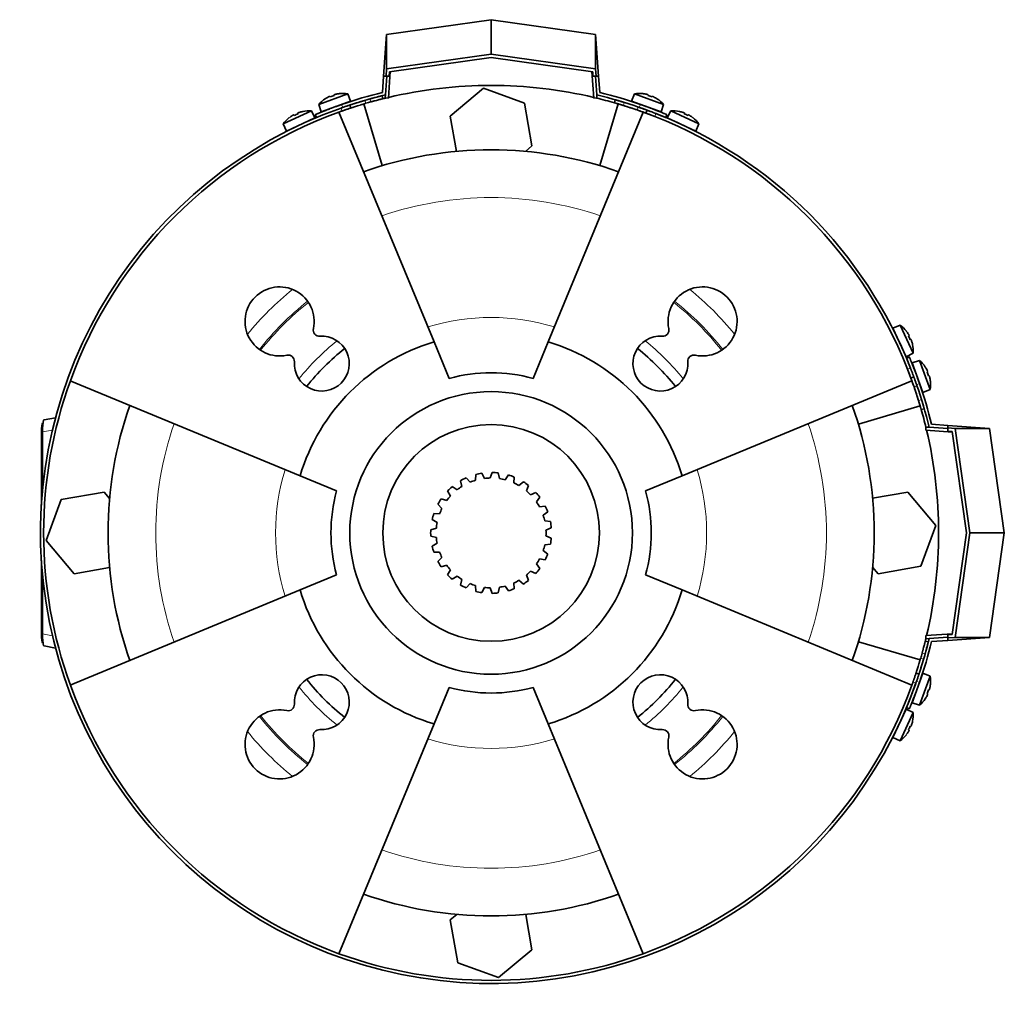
# Model space of a CAD drawing. Header units: millimetres. Extents: x 450 to 1334, y -1662 to 1534.
# Tile 25 of 28: x 450 to 763, y 1220 to 1534. Entities that reach past the tile are written whole.
import ezdxf

# ---------------------------------------------------------------- set-up
doc = ezdxf.new("R2010")
doc.units = ezdxf.units.MM
for name, color, linetype in [('LOW_334-3', 7, 'Continuous'), ('M5X8_UNI7687', 7, 'Continuous'), ('VSI184-254_GIUNT', 7, 'Continuous'), ('VSI344-454_FILTR', 7, 'Continuous'), ('VSI344-454_SUPPO', 7, 'Continuous'), ('VSI344-454_TERMI', 7, 'Continuous'), ('VSI344-454_TESTA', 7, 'Continuous')]:
    doc.layers.add(name, color=color, linetype=linetype)

# ---------------------------------------------------------------- blocks, each defined once
blk = doc.blocks.new('SE1')
at = {"layer": 'LOW_334-3', "color": 7, "linetype": 'Continuous', "lineweight": 35}
for p, q in [((567.11, 1508.76), (567.7, 1517.24)), ((631.93, 1517.24), (632.53, 1508.76)), ((566.18, 1509.82), (566.11, 1508.83)), ((566.11, 1508.83), (567.11, 1508.76)), ((632.53, 1508.76), (633.52, 1508.83)), ((633.52, 1508.83), (633.45, 1509.82)), ((738.32, 1404.03), (738.25, 1403.03)), ((738.25, 1403.03), (746.73, 1402.44)), ((739.32, 1403.96), (738.32, 1404.03)), ((746.73, 1338.21), (738.25, 1337.61)), ((738.25, 1337.61), (738.32, 1336.62)), ((738.32, 1336.62), (739.32, 1336.68))]:
    blk.add_line(p, q, dxfattribs=at)
at = {"layer": 'M5X8_UNI7687', "color": 7, "linetype": 'Continuous', "lineweight": 35}
for p, q in [((554.17, 1510.14), (544.91, 1506.77)), ((547, 1508.6), (546.98, 1508.61)), ((548.46, 1509.34), (548.55, 1509.16)), ((549.8, 1509.83), (549.85, 1509.63)), ((551.39, 1510.19), (551.4, 1510.22)), ((555.09, 1507.82), (554.17, 1510.14)), ((645.46, 1510.14), (644.54, 1507.82)), ((654.73, 1506.77), (645.46, 1510.14)), ((648.24, 1510.19), (648.23, 1510.22)), ((649.84, 1509.83), (649.78, 1509.63)), ((651.17, 1509.34), (651.09, 1509.16)), ((652.65, 1508.61), (652.63, 1508.6)), ((544.91, 1506.77), (545.7, 1504.4)), ((545.7, 1504.4), (555.09, 1507.82)), ((553.09, 1506), (553.09, 1506)), ((644.54, 1507.82), (653.94, 1504.4)), ((653.94, 1504.4), (654.73, 1506.77)), ((542.58, 1504.73), (533.65, 1500.56)), ((534.64, 1498.26), (543.7, 1502.49)), ((535.58, 1502.56), (535.55, 1502.57)), ((536.96, 1503.43), (537.06, 1503.26)), ((538.25, 1504.03), (538.32, 1503.84)), ((539.81, 1504.53), (539.81, 1504.56)), ((543.7, 1502.49), (542.58, 1504.73)), ((657.05, 1504.73), (655.93, 1502.49)), ((655.93, 1502.49), (664.99, 1498.26)), ((665.99, 1500.56), (657.05, 1504.73)), ((659.83, 1504.53), (659.82, 1504.56)), ((661.38, 1504.03), (661.31, 1503.84)), ((662.67, 1503.43), (662.57, 1503.26)), ((664.08, 1502.57), (664.06, 1502.56)), ((533.65, 1500.56), (534.64, 1498.26)), ((664.99, 1498.26), (665.99, 1500.56)), ((730.05, 1436.49), (727.76, 1435.5)), ((734.22, 1427.56), (730.05, 1436.49)), ((727.76, 1435.5), (731.99, 1426.44)), ((732.06, 1434.56), (732.07, 1434.59)), ((732.93, 1433.18), (732.75, 1433.07)), ((733.53, 1431.89), (733.34, 1431.82)), ((734.03, 1430.33), (734.06, 1430.33)), ((731.99, 1426.44), (734.22, 1427.56)), ((736.27, 1425.23), (733.89, 1424.44)), ((733.89, 1424.44), (737.31, 1415.05)), ((739.64, 1415.97), (736.27, 1425.23)), ((738.09, 1423.13), (738.11, 1423.16)), ((738.84, 1421.68), (738.65, 1421.59)), ((739.32, 1420.34), (739.13, 1420.29)), ((739.69, 1418.75), (739.71, 1418.74)), ((737.31, 1415.05), (739.64, 1415.97)), ((737.31, 1325.6), (733.89, 1316.2)), ((735.5, 1323.6), (735.5, 1323.6)), ((736.27, 1315.41), (739.64, 1324.68)), ((739.64, 1324.68), (737.31, 1325.6)), ((739.32, 1320.3), (739.13, 1320.35)), ((739.69, 1321.9), (739.71, 1321.9)), ((738.11, 1317.49), (738.09, 1317.51)), ((738.84, 1318.97), (738.65, 1319.05)), ((731.99, 1314.21), (727.76, 1305.14)), ((734.22, 1313.09), (731.99, 1314.21)), ((733.89, 1316.2), (736.27, 1315.41)), ((730.05, 1304.15), (734.22, 1313.09)), ((733.53, 1308.76), (733.34, 1308.83)), ((734.03, 1310.31), (734.06, 1310.32)), ((727.76, 1305.14), (730.05, 1304.15)), ((732.06, 1306.08), (732.07, 1306.06)), ((732.93, 1307.47), (732.75, 1307.57))]:
    blk.add_line(p, q, dxfattribs=at)
for centre, radius, start, end in [((552.52, 1500.28), 10, 123.5916, 139.5414), ((552.52, 1500.28), 10, 80.4586, 96.4084), ((647.12, 1500.28), 10, 83.5916, 99.5414), ((647.12, 1500.28), 10, 40.4586, 56.4084), ((553.38, 1506.66), 0.5, 110, 129.2041), ((646.25, 1506.66), 0.5, 50.7959, 70), ((541.79, 1494.76), 10, 128.5916, 144.5414), ((541.79, 1494.76), 10, 85.4586, 101.4084), ((651.89, 1504.61), 0.5, 70, 89.4625), ((657.84, 1494.76), 10, 78.5916, 94.5414), ((657.84, 1494.76), 10, 35.4586, 51.4084), ((536.66, 1498.66), 0.5, 95.7321, 115), ((542.1, 1501.19), 0.5, 115, 134.2679), ((657.53, 1501.19), 0.5, 45.7321, 65), ((662.97, 1498.66), 0.5, 65, 84.2679), ((724.25, 1428.35), 10, 38.5916, 54.5414), ((728.15, 1433.48), 0.5, 5.7321, 25), ((724.25, 1428.35), 10, 355.4586, 11.4084), ((730.69, 1428.04), 0.5, 25, 44.2679), ((729.78, 1417.62), 10, 33.5916, 49.5414), ((729.78, 1417.62), 10, 350.4586, 6.4084), ((736.16, 1416.75), 0.5, 20, 39.2041), ((736.16, 1323.89), 0.5, 320.7959, 340), ((729.78, 1323.02), 10, 353.5916, 9.5414), ((734.11, 1318.25), 0.5, 340, 359.4627), ((729.78, 1323.02), 10, 310.4586, 326.4084), ((730.69, 1312.61), 0.5, 315.7321, 335), ((724.25, 1312.3), 10, 348.5916, 4.5414), ((728.15, 1307.17), 0.5, 335, 354.2679), ((724.25, 1312.3), 10, 305.4586, 321.4084)]:
    blk.add_arc(centre, radius, start, end, dxfattribs=at)
for centre, major_axis, ratio, start_param, end_param in [((552.51, 1500.29), (-9.4, -3.42), 0.996195, 4.833518, 4.948078), ((551.76, 1502.36), (8.7, 3.17), 0.811251, 1.49595, 1.645642), ((552.51, 1500.29), (9.4, 3.42), 0.996195, 1.335108, 1.449667), ((647.12, 1500.29), (-9.4, 3.42), 0.996195, 4.833518, 4.948078), ((647.87, 1502.36), (8.7, -3.17), 0.811251, 1.49595, 1.645642), ((647.12, 1500.29), (9.4, -3.42), 0.996195, 1.335108, 1.449667), ((541.79, 1494.77), (-9.06, -4.23), 0.996195, 4.833518, 4.948078), ((540.86, 1496.76), (8.39, 3.91), 0.811251, 1.49595, 1.645642), ((541.79, 1494.77), (9.06, 4.23), 0.996195, 1.335108, 1.449667), ((657.85, 1494.77), (-9.06, 4.23), 0.996195, 4.833518, 4.948078), ((658.78, 1496.76), (8.39, -3.91), 0.811251, 1.49595, 1.645642), ((657.85, 1494.77), (9.06, -4.23), 0.996195, 1.335108, 1.449667), ((724.27, 1428.35), (-4.23, 9.06), 0.996195, 4.833518, 4.948078), ((726.25, 1429.28), (3.91, -8.39), 0.811251, 1.49595, 1.645642), ((724.27, 1428.35), (4.23, -9.06), 0.996195, 1.335108, 1.449667), ((729.79, 1417.63), (-3.42, 9.4), 0.996195, 4.833518, 4.948078), ((731.85, 1418.38), (3.17, -8.7), 0.811251, 1.49595, 1.645642), ((729.79, 1417.63), (3.42, -9.4), 0.996195, 1.335108, 1.449667), ((731.85, 1322.27), (-3.17, -8.7), 0.811251, 1.49595, 1.645642), ((729.79, 1323.02), (3.42, 9.4), 0.996195, 4.833518, 4.948078), ((729.79, 1323.02), (-3.42, -9.4), 0.996195, 1.335108, 1.449667), ((726.25, 1311.36), (-3.91, -8.39), 0.811251, 1.49595, 1.645642), ((724.27, 1312.29), (4.23, 9.06), 0.996195, 4.833518, 4.948078), ((724.27, 1312.29), (-4.23, -9.06), 0.996195, 1.335108, 1.449667)]:
    blk.add_ellipse(centre, major_axis=major_axis, ratio=ratio, start_param=start_param, end_param=end_param, dxfattribs=at)
for points in [[(548.46, 1509.34), (548.46, 1509.34), (548.46, 1509.35), (548.45, 1509.35), (548.44, 1509.35), (548.42, 1509.35), (548.4, 1509.34), (548.37, 1509.34), (548.35, 1509.33), (548.31, 1509.32), (548.28, 1509.3), (548.24, 1509.29), (548.2, 1509.27), (548.16, 1509.25), (548.12, 1509.24), (548.08, 1509.22), (548.04, 1509.2), (548.01, 1509.18), (547.99, 1509.17)], [(550.26, 1510), (550.25, 1509.99), (550.21, 1509.99), (550.17, 1509.98), (550.12, 1509.96), (550.08, 1509.95), (550.04, 1509.94), (550, 1509.93), (549.96, 1509.91), (549.93, 1509.9), (549.89, 1509.89), (549.87, 1509.88), (549.84, 1509.87), (549.83, 1509.86), (549.81, 1509.85), (549.8, 1509.84), (549.8, 1509.84), (549.8, 1509.83), (549.8, 1509.83)], [(649.84, 1509.83), (649.84, 1509.83), (649.84, 1509.84), (649.83, 1509.84), (649.82, 1509.85), (649.81, 1509.86), (649.79, 1509.87), (649.77, 1509.88), (649.74, 1509.89), (649.71, 1509.9), (649.67, 1509.91), (649.63, 1509.93), (649.59, 1509.94), (649.55, 1509.95), (649.51, 1509.96), (649.47, 1509.98), (649.42, 1509.99), (649.39, 1509.99), (649.37, 1510)], [(651.64, 1509.17), (651.62, 1509.18), (651.59, 1509.2), (651.55, 1509.22), (651.51, 1509.24), (651.47, 1509.25), (651.43, 1509.27), (651.39, 1509.29), (651.35, 1509.3), (651.32, 1509.32), (651.29, 1509.33), (651.26, 1509.34), (651.23, 1509.34), (651.21, 1509.35), (651.2, 1509.35), (651.19, 1509.35), (651.18, 1509.35), (651.17, 1509.34), (651.17, 1509.34)], [(536.96, 1503.43), (536.96, 1503.43), (536.96, 1503.44), (536.95, 1503.44), (536.94, 1503.44), (536.92, 1503.43), (536.9, 1503.43), (536.88, 1503.42), (536.85, 1503.41), (536.82, 1503.39), (536.79, 1503.38), (536.75, 1503.36), (536.71, 1503.34), (536.68, 1503.32), (536.64, 1503.3), (536.6, 1503.27), (536.56, 1503.25), (536.53, 1503.23), (536.51, 1503.22)], [(538.7, 1504.24), (538.68, 1504.24), (538.65, 1504.23), (538.61, 1504.21), (538.56, 1504.19), (538.52, 1504.18), (538.48, 1504.16), (538.44, 1504.15), (538.41, 1504.13), (538.37, 1504.12), (538.34, 1504.1), (538.32, 1504.09), (538.29, 1504.08), (538.28, 1504.06), (538.26, 1504.05), (538.26, 1504.05), (538.25, 1504.04), (538.25, 1504.03), (538.25, 1504.03)], [(661.38, 1504.03), (661.38, 1504.03), (661.38, 1504.04), (661.38, 1504.05), (661.37, 1504.05), (661.36, 1504.06), (661.34, 1504.08), (661.32, 1504.09), (661.29, 1504.1), (661.26, 1504.12), (661.23, 1504.13), (661.19, 1504.15), (661.15, 1504.16), (661.11, 1504.18), (661.07, 1504.19), (661.03, 1504.21), (660.98, 1504.23), (660.95, 1504.24), (660.93, 1504.24)], [(663.12, 1503.22), (663.11, 1503.23), (663.08, 1503.25), (663.04, 1503.27), (663, 1503.3), (662.96, 1503.32), (662.92, 1503.34), (662.88, 1503.36), (662.85, 1503.38), (662.81, 1503.39), (662.78, 1503.41), (662.76, 1503.42), (662.73, 1503.43), (662.71, 1503.43), (662.7, 1503.44), (662.68, 1503.44), (662.68, 1503.44), (662.67, 1503.43), (662.67, 1503.43)], [(732.93, 1433.18), (732.93, 1433.18), (732.93, 1433.18), (732.93, 1433.19), (732.93, 1433.2), (732.93, 1433.22), (732.92, 1433.24), (732.91, 1433.26), (732.9, 1433.29), (732.89, 1433.32), (732.87, 1433.35), (732.85, 1433.39), (732.83, 1433.43), (732.81, 1433.46), (732.79, 1433.5), (732.77, 1433.54), (732.74, 1433.58), (732.73, 1433.61), (732.72, 1433.63)], [(733.74, 1431.44), (733.73, 1431.45), (733.72, 1431.49), (733.7, 1431.53), (733.69, 1431.57), (733.67, 1431.62), (733.66, 1431.66), (733.64, 1431.69), (733.63, 1431.73), (733.61, 1431.77), (733.6, 1431.8), (733.58, 1431.82), (733.57, 1431.84), (733.56, 1431.86), (733.55, 1431.87), (733.54, 1431.88), (733.53, 1431.89), (733.53, 1431.89), (733.53, 1431.89)], [(738.84, 1421.68), (738.84, 1421.68), (738.84, 1421.68), (738.84, 1421.69), (738.84, 1421.7), (738.84, 1421.72), (738.84, 1421.74), (738.83, 1421.76), (738.82, 1421.79), (738.81, 1421.82), (738.8, 1421.86), (738.78, 1421.9), (738.77, 1421.93), (738.75, 1421.97), (738.73, 1422.01), (738.71, 1422.06), (738.69, 1422.1), (738.68, 1422.13), (738.67, 1422.15)], [(739.49, 1419.87), (739.49, 1419.89), (739.48, 1419.93), (739.47, 1419.97), (739.46, 1420.02), (739.45, 1420.06), (739.43, 1420.1), (739.42, 1420.14), (739.41, 1420.18), (739.4, 1420.21), (739.39, 1420.24), (739.37, 1420.27), (739.36, 1420.29), (739.35, 1420.31), (739.35, 1420.33), (739.34, 1420.34), (739.33, 1420.34), (739.33, 1420.34), (739.32, 1420.34)], [(739.32, 1320.3), (739.33, 1320.3), (739.33, 1320.3), (739.34, 1320.31), (739.35, 1320.32), (739.35, 1320.33), (739.36, 1320.35), (739.37, 1320.37), (739.39, 1320.4), (739.4, 1320.43), (739.41, 1320.47), (739.42, 1320.5), (739.43, 1320.54), (739.45, 1320.59), (739.46, 1320.63), (739.47, 1320.67), (739.48, 1320.72), (739.49, 1320.75), (739.49, 1320.77)], [(738.67, 1318.5), (738.68, 1318.51), (738.69, 1318.55), (738.71, 1318.59), (738.73, 1318.63), (738.75, 1318.67), (738.77, 1318.71), (738.78, 1318.75), (738.8, 1318.79), (738.81, 1318.82), (738.82, 1318.85), (738.83, 1318.88), (738.84, 1318.9), (738.84, 1318.92), (738.84, 1318.94), (738.84, 1318.95), (738.84, 1318.96), (738.84, 1318.97), (738.84, 1318.97)], [(733.53, 1308.76), (733.53, 1308.75), (733.53, 1308.76), (733.54, 1308.76), (733.55, 1308.77), (733.56, 1308.78), (733.57, 1308.8), (733.58, 1308.82), (733.6, 1308.85), (733.61, 1308.88), (733.63, 1308.91), (733.64, 1308.95), (733.66, 1308.99), (733.67, 1309.03), (733.69, 1309.07), (733.7, 1309.11), (733.72, 1309.16), (733.73, 1309.19), (733.74, 1309.21)], [(732.72, 1307.02), (732.73, 1307.03), (732.74, 1307.06), (732.77, 1307.1), (732.79, 1307.14), (732.81, 1307.18), (732.83, 1307.22), (732.85, 1307.26), (732.87, 1307.29), (732.89, 1307.32), (732.9, 1307.36), (732.91, 1307.38), (732.92, 1307.41), (732.93, 1307.43), (732.93, 1307.44), (732.93, 1307.45), (732.93, 1307.46), (732.93, 1307.47), (732.93, 1307.47)]]:
    blk.add_open_spline(points, degree=3, dxfattribs=at)
at = {"layer": 'VSI184-254_GIUNT', "color": 7, "linetype": 'Continuous', "lineweight": 35}
for p, q in [((597.71, 1387.69), (596.88, 1389.35)), ((600.14, 1389.57), (599.54, 1387.82)), ((602.47, 1387.62), (602.12, 1389.43)), ((590.09, 1386.94), (590.49, 1385.13)), ((593.1, 1386.48), (591.85, 1387.85)), ((594.94, 1388.94), (594.83, 1387.1)), ((605.32, 1388.77), (604.27, 1387.25)), ((607.04, 1386.26), (607.19, 1388.1)), ((610.09, 1386.6), (608.67, 1385.42)), ((585.97, 1383.7), (586.84, 1382.06)), ((588.99, 1384.07), (587.42, 1385.05)), ((611.07, 1383.72), (611.71, 1385.46)), ((614.1, 1383.22), (612.42, 1382.47)), ((585.68, 1380.64), (583.91, 1381.16)), ((614.27, 1380.19), (615.35, 1381.69)), ((582.88, 1379.46), (584.15, 1378.13)), ((617.06, 1378.89), (615.23, 1378.62)), ((616.4, 1375.92), (617.84, 1377.07)), ((581.04, 1374.56), (582.63, 1373.61)), ((583.42, 1376.44), (581.57, 1376.46)), ((618.73, 1373.92), (616.89, 1374.15)), ((582.38, 1371.79), (580.59, 1371.31)), ((617.29, 1371.24), (619, 1371.96)), ((580.59, 1369.33), (582.38, 1368.85)), ((619, 1368.69), (617.29, 1369.4)), ((582.63, 1367.03), (581.04, 1366.09)), ((581.57, 1364.18), (583.42, 1364.2)), ((617.84, 1363.57), (616.4, 1364.72)), ((616.89, 1366.49), (618.73, 1366.72)), ((584.15, 1362.52), (582.88, 1361.18)), ((615.23, 1362.03), (617.06, 1361.75)), ((583.91, 1359.49), (585.68, 1360.01)), ((586.84, 1358.58), (585.97, 1356.95)), ((612.42, 1358.18), (614.1, 1357.42)), ((615.35, 1358.96), (614.27, 1360.46)), ((587.42, 1355.6), (588.99, 1356.57)), ((590.49, 1355.51), (590.09, 1353.71)), ((608.67, 1355.23), (610.09, 1354.04)), ((611.71, 1355.19), (611.07, 1356.92)), ((591.85, 1352.8), (593.1, 1354.16)), ((594.83, 1353.55), (594.94, 1351.7)), ((596.88, 1351.3), (597.71, 1352.95)), ((599.54, 1352.82), (600.14, 1351.07)), ((602.12, 1351.21), (602.47, 1353.02)), ((604.27, 1353.4), (605.32, 1351.88)), ((607.19, 1352.54), (607.04, 1354.38))]:
    blk.add_line(p, q, dxfattribs=at)
blk.add_circle((599.82, 1370.32), 34.5, dxfattribs=at)
for radius, start, end in [(19.25, 98.79, 104.688), (19.25, 83.1378, 89.0358), (19.25, 114.4422, 120.3402), (17.5, 106.5542, 112.576), (17.5, 90.902, 96.9238), (17.5, 75.2498, 81.2716), (19.25, 67.4856, 73.3836), (17.5, 59.5976, 65.6194), (19.25, 51.8334, 57.7314), (19.25, 130.0944, 135.9924), (17.5, 122.2064, 128.2282), (17.5, 43.9454, 49.9672), (19.25, 36.1812, 42.0792), (19.25, 145.7466, 151.6446), (17.5, 137.8586, 143.8804), (17.5, 28.2932, 34.315), (17.5, 153.5108, 159.5326), (19.25, 20.529, 26.427), (19.25, 161.3988, 167.2968), (17.5, 169.163, 175.1848), (17.5, 12.641, 18.6628), (19.25, 4.8768, 10.7748), (19.25, 177.051, 182.949), (17.5, 356.9888, 3.0106), (17.5, 184.8152, 190.837), (19.25, 349.2246, 355.1226), (19.25, 192.7032, 198.6012), (17.5, 200.4674, 206.4892), (17.5, 341.3366, 347.3584), (19.25, 208.3554, 214.2534), (17.5, 325.6844, 331.7062), (19.25, 333.5724, 339.4704), (17.5, 216.1196, 222.1414), (17.5, 310.0322, 316.054), (19.25, 317.9202, 323.8182), (19.25, 224.0076, 229.9056), (17.5, 231.7718, 237.7936), (17.5, 294.38, 300.4018), (19.25, 302.268, 308.166), (19.25, 239.6598, 245.5578), (17.5, 247.424, 253.4458), (19.25, 255.312, 261.21), (17.5, 263.0762, 269.098), (17.5, 278.7284, 284.7496), (19.25, 286.6158, 292.5138), (19.25, 270.9642, 276.8622)]:
    blk.add_arc((599.82, 1370.32), radius, start, end, dxfattribs=at)
at = {"layer": 'VSI344-454_FILTR', "color": 4, "linetype": 'Continuous', "lineweight": 9}
for p, q in [((561.48, 1507.57), (561.23, 1508.54)), ((552.35, 1504.68), (552.04, 1505.63)), ((559.65, 1508.09), (559.97, 1507.14)), ((642.25, 1507.41), (641.97, 1506.44)), ((646.31, 1505.02), (646.66, 1505.96)), ((652.29, 1503.88), (651.94, 1502.95)), ((732.44, 1422.45), (733.38, 1422.79)), ((735.46, 1417.16), (734.52, 1416.82)), ((735.94, 1412.48), (736.9, 1412.75)), ((736.63, 1330.47), (737.58, 1330.16)), ((738.03, 1331.74), (737.06, 1331.98)), ((735.13, 1322.54), (734.18, 1322.86))]:
    blk.add_line(p, q, dxfattribs=at)
at = {"layer": 'VSI344-454_FILTR', "color": 7, "linetype": 'Continuous', "lineweight": 35}
for p, q in [((565.34, 1508.59), (565.1, 1509.56)), ((555.19, 1505.65), (554.88, 1506.6)), ((639.37, 1508.26), (639.1, 1507.3)), ((649.48, 1504.95), (649.14, 1504.01)), ((733.51, 1419.64), (734.45, 1419.99)), ((736.8, 1409.6), (737.76, 1409.88)), ((739.05, 1335.61), (738.08, 1335.85)), ((736.1, 1325.38), (735.15, 1325.7))]:
    blk.add_line(p, q, dxfattribs=at)
for radius, start, end in [(143.5, 109.4479, 340.5521), (142.5, 105.6085, 106.2392), (142.5, 70.9563, 72.7937), (142.5, 109.4563, 109.8856), (143.5, 21.4479, 68.5521), (142.5, 160.1144, 199.8856), (142.5, 17.2063, 19.0437), (142.5, 343.7608, 344.3915), (142.5, 340.1144, 340.5437), (142.5, 250.1144, 289.8856)]:
    blk.add_arc((599.82, 1370.32), radius, start, end, dxfattribs=at)
for points, knots in [([(561.23, 1508.54), (561.3, 1508.56), (561.42, 1508.59), (561.61, 1508.64), (561.8, 1508.69), (561.99, 1508.75), (562.17, 1508.8), (562.35, 1508.84), (562.53, 1508.89), (562.89, 1508.99), (563.39, 1509.12), (563.98, 1509.28), (564.47, 1509.4), (564.77, 1509.48), (564.94, 1509.52), (565.03, 1509.54), (565.09, 1509.56), (565.1, 1509.56), (565.1, 1509.56)], [0, 0, 0, 0, 0.031592, 0.062927, 0.094082, 0.125133, 0.156157, 0.187231, 0.218434, 0.24984, 0.375694, 0.49976, 0.623965, 0.750126, 0.812727, 0.874827, 0.937046, 1, 1, 1, 1]), ([(565.34, 1508.59), (565.34, 1508.59), (565.34, 1508.59), (565.33, 1508.58), (565.3, 1508.58), (565.27, 1508.57), (565.23, 1508.56), (565.18, 1508.55), (565.12, 1508.53), (564.98, 1508.5), (564.71, 1508.43), (564.22, 1508.31), (563.63, 1508.15), (563.07, 1508), (562.6, 1507.88), (562.23, 1507.78), (561.85, 1507.67), (561.6, 1507.6), (561.48, 1507.57)], [0, 0, 0, 0, 0.031603, 0.06295, 0.094114, 0.125174, 0.156207, 0.187289, 0.2185, 0.249914, 0.37603, 0.500271, 0.624311, 0.750212, 0.812795, 0.874875, 0.937072, 1, 1, 1, 1]), ([(552.04, 1505.63), (552.09, 1505.65), (552.2, 1505.69), (552.36, 1505.75), (552.51, 1505.8), (552.67, 1505.86), (552.82, 1505.91), (552.97, 1505.96), (553.25, 1506.06), (553.62, 1506.18), (554.06, 1506.33), (554.41, 1506.45), (554.63, 1506.52), (554.76, 1506.56), (554.83, 1506.59), (554.87, 1506.6), (554.88, 1506.6), (554.88, 1506.6)], [0, 0, 0, 0, 0.036074, 0.071835, 0.107394, 0.142867, 0.178369, 0.214015, 0.24992, 0.375515, 0.499618, 0.623903, 0.749864, 0.812552, 0.874725, 0.937001, 1, 1, 1, 1]), ([(555.19, 1505.65), (555.19, 1505.65), (555.19, 1505.65), (555.17, 1505.65), (555.15, 1505.64), (555.12, 1505.63), (555.08, 1505.62), (555.03, 1505.6), (554.93, 1505.57), (554.73, 1505.5), (554.37, 1505.38), (553.94, 1505.23), (553.52, 1505.09), (553.17, 1504.97), (552.91, 1504.88), (552.63, 1504.78), (552.44, 1504.72), (552.35, 1504.68)], [0, 0, 0, 0, 0.03611, 0.071905, 0.107497, 0.143003, 0.178538, 0.214218, 0.250157, 0.376062, 0.500392, 0.624478, 0.750119, 0.812755, 0.874869, 0.937079, 1, 1, 1, 1]), ([(554.88, 1506.6), (554.88, 1506.6), (554.88, 1506.6), (554.89, 1506.61), (554.92, 1506.62), (554.95, 1506.63), (554.99, 1506.64), (555.04, 1506.66), (555.1, 1506.68), (555.16, 1506.7), (555.33, 1506.75), (555.65, 1506.86), (556.25, 1507.05), (556.97, 1507.28), (557.64, 1507.49), (558.17, 1507.65), (558.53, 1507.76), (558.9, 1507.87), (559.28, 1507.98), (559.53, 1508.05), (559.65, 1508.09)], [0, 0, 0, 0, 0.027983, 0.05579, 0.083473, 0.111087, 0.138684, 0.166318, 0.194043, 0.221912, 0.249977, 0.374927, 0.499719, 0.624594, 0.749762, 0.800184, 0.850106, 0.899841, 0.949701, 1, 1, 1, 1]), ([(559.97, 1507.14), (559.9, 1507.12), (559.76, 1507.08), (559.55, 1507.01), (559.34, 1506.95), (559.13, 1506.89), (558.93, 1506.83), (558.73, 1506.77), (558.53, 1506.71), (558.33, 1506.65), (557.91, 1506.52), (557.29, 1506.33), (556.56, 1506.1), (555.96, 1505.91), (555.61, 1505.79), (555.42, 1505.73), (555.32, 1505.7), (555.24, 1505.67), (555.2, 1505.66), (555.19, 1505.66), (555.19, 1505.65)], [0, 0, 0, 0, 0.028015, 0.055853, 0.083568, 0.111211, 0.138838, 0.166503, 0.194258, 0.222157, 0.250253, 0.375393, 0.500268, 0.625041, 0.750017, 0.800385, 0.850255, 0.899939, 0.94975, 1, 1, 1, 1]), ([(641.97, 1506.44), (641.92, 1506.46), (641.81, 1506.49), (641.65, 1506.54), (641.49, 1506.59), (641.33, 1506.64), (641.18, 1506.69), (641.02, 1506.73), (640.75, 1506.82), (640.36, 1506.93), (639.93, 1507.06), (639.57, 1507.17), (639.34, 1507.23), (639.21, 1507.27), (639.15, 1507.29), (639.1, 1507.3), (639.1, 1507.3), (639.1, 1507.3)], [0, 0, 0, 0, 0.036074, 0.071827, 0.107372, 0.142823, 0.178296, 0.213907, 0.249769, 0.37568, 0.49974, 0.623937, 0.750153, 0.812742, 0.874833, 0.937047, 1, 1, 1, 1]), ([(639.37, 1508.26), (639.37, 1508.26), (639.37, 1508.26), (639.39, 1508.26), (639.41, 1508.25), (639.44, 1508.24), (639.48, 1508.23), (639.53, 1508.22), (639.64, 1508.19), (639.84, 1508.13), (640.2, 1508.02), (640.64, 1507.89), (641.06, 1507.77), (641.41, 1507.66), (641.69, 1507.58), (641.96, 1507.49), (642.15, 1507.44), (642.25, 1507.41)], [0, 0, 0, 0, 0.036092, 0.07186, 0.10742, 0.142884, 0.178369, 0.213992, 0.249865, 0.376032, 0.500265, 0.624304, 0.750267, 0.812832, 0.874898, 0.937082, 1, 1, 1, 1]), ([(646.66, 1505.96), (646.71, 1505.94), (646.82, 1505.91), (646.98, 1505.85), (647.14, 1505.8), (647.29, 1505.74), (647.44, 1505.69), (647.59, 1505.63), (647.87, 1505.54), (648.24, 1505.4), (648.67, 1505.25), (649.03, 1505.12), (649.24, 1505.04), (649.37, 1505), (649.44, 1504.97), (649.48, 1504.96), (649.48, 1504.95), (649.48, 1504.95)], [0, 0, 0, 0, 0.036087, 0.071867, 0.107452, 0.142957, 0.178497, 0.214187, 0.25014, 0.375681, 0.50031, 0.624737, 0.750064, 0.812751, 0.874892, 0.937105, 1, 1, 1, 1]), ([(649.14, 1504.01), (649.14, 1504.01), (649.14, 1504.02), (649.12, 1504.02), (649.1, 1504.03), (649.07, 1504.04), (649.03, 1504.05), (648.98, 1504.07), (648.88, 1504.11), (648.68, 1504.18), (648.33, 1504.31), (647.9, 1504.47), (647.49, 1504.61), (647.14, 1504.74), (646.87, 1504.83), (646.59, 1504.93), (646.41, 1504.99), (646.31, 1505.02)], [0, 0, 0, 0, 0.036048, 0.071793, 0.107348, 0.142827, 0.178345, 0.214016, 0.249954, 0.375229, 0.499698, 0.624316, 0.749897, 0.812621, 0.874803, 0.937057, 1, 1, 1, 1]), ([(651.94, 1502.95), (651.89, 1502.97), (651.78, 1503.01), (651.63, 1503.07), (651.47, 1503.13), (651.32, 1503.19), (651.17, 1503.25), (651.02, 1503.3), (650.75, 1503.41), (650.38, 1503.55), (649.95, 1503.71), (649.6, 1503.84), (649.38, 1503.92), (649.25, 1503.97), (649.19, 1504), (649.15, 1504.01), (649.14, 1504.01), (649.14, 1504.01)], [0, 0, 0, 0, 0.036074, 0.071827, 0.107372, 0.142823, 0.178296, 0.213907, 0.249769, 0.37568, 0.49974, 0.623937, 0.750153, 0.812742, 0.874833, 0.937047, 1, 1, 1, 1]), ([(649.48, 1504.95), (649.49, 1504.95), (649.49, 1504.95), (649.5, 1504.95), (649.52, 1504.94), (649.55, 1504.93), (649.59, 1504.91), (649.64, 1504.89), (649.75, 1504.86), (649.94, 1504.78), (650.3, 1504.65), (650.72, 1504.49), (651.13, 1504.33), (651.48, 1504.2), (651.74, 1504.1), (652.01, 1503.99), (652.2, 1503.92), (652.29, 1503.88)], [0, 0, 0, 0, 0.036092, 0.07186, 0.10742, 0.142884, 0.178369, 0.213992, 0.249865, 0.376032, 0.500265, 0.624304, 0.750267, 0.812832, 0.874898, 0.937082, 1, 1, 1, 1]), ([(733.51, 1419.64), (733.51, 1419.64), (733.51, 1419.65), (733.5, 1419.66), (733.5, 1419.68), (733.48, 1419.71), (733.47, 1419.75), (733.45, 1419.8), (733.41, 1419.9), (733.34, 1420.1), (733.21, 1420.45), (733.05, 1420.88), (732.89, 1421.29), (732.76, 1421.64), (732.65, 1421.9), (732.55, 1422.17), (732.48, 1422.36), (732.44, 1422.45)], [0, 0, 0, 0, 0.036092, 0.07186, 0.10742, 0.142884, 0.178369, 0.213991, 0.249865, 0.376032, 0.500265, 0.624303, 0.750267, 0.812832, 0.874898, 0.937082, 1, 1, 1, 1]), ([(733.38, 1422.79), (733.4, 1422.74), (733.44, 1422.64), (733.5, 1422.48), (733.56, 1422.32), (733.62, 1422.17), (733.68, 1422.02), (733.74, 1421.87), (733.84, 1421.6), (733.98, 1421.23), (734.15, 1420.8), (734.28, 1420.45), (734.36, 1420.23), (734.4, 1420.11), (734.43, 1420.04), (734.44, 1420), (734.45, 1419.99), (734.45, 1419.99)], [0, 0, 0, 0, 0.036074, 0.071827, 0.107372, 0.142823, 0.178296, 0.213907, 0.249769, 0.375679, 0.49974, 0.623937, 0.750153, 0.812742, 0.874833, 0.937047, 1, 1, 1, 1]), ([(734.52, 1416.82), (734.5, 1416.87), (734.46, 1416.98), (734.41, 1417.14), (734.35, 1417.29), (734.3, 1417.45), (734.24, 1417.6), (734.19, 1417.75), (734.09, 1418.03), (733.96, 1418.4), (733.81, 1418.83), (733.68, 1419.19), (733.6, 1419.4), (733.55, 1419.53), (733.53, 1419.59), (733.51, 1419.64), (733.51, 1419.64), (733.51, 1419.64)], [0, 0, 0, 0, 0.036087, 0.071867, 0.107452, 0.142957, 0.178497, 0.214187, 0.25014, 0.375682, 0.50031, 0.624737, 0.750064, 0.812751, 0.874892, 0.937105, 1, 1, 1, 1]), ([(734.45, 1419.99), (734.45, 1419.99), (734.45, 1419.99), (734.45, 1419.97), (734.46, 1419.95), (734.47, 1419.92), (734.49, 1419.88), (734.5, 1419.83), (734.54, 1419.73), (734.62, 1419.53), (734.74, 1419.18), (734.9, 1418.75), (735.05, 1418.34), (735.17, 1417.99), (735.26, 1417.72), (735.36, 1417.44), (735.42, 1417.26), (735.46, 1417.16)], [0, 0, 0, 0, 0.036048, 0.071793, 0.107348, 0.142827, 0.178345, 0.214016, 0.249955, 0.375229, 0.499698, 0.624316, 0.749898, 0.812622, 0.874803, 0.937058, 1, 1, 1, 1]), ([(736.8, 1409.6), (736.8, 1409.6), (736.8, 1409.6), (736.79, 1409.62), (736.79, 1409.64), (736.78, 1409.67), (736.76, 1409.71), (736.75, 1409.76), (736.72, 1409.87), (736.66, 1410.07), (736.56, 1410.43), (736.43, 1410.87), (736.3, 1411.29), (736.19, 1411.64), (736.11, 1411.91), (736.03, 1412.19), (735.97, 1412.38), (735.94, 1412.48)], [0, 0, 0, 0, 0.036092, 0.07186, 0.10742, 0.142884, 0.178369, 0.213991, 0.249865, 0.376032, 0.500265, 0.624303, 0.750267, 0.812832, 0.874898, 0.937082, 1, 1, 1, 1]), ([(736.9, 1412.75), (736.92, 1412.7), (736.95, 1412.59), (737, 1412.43), (737.05, 1412.27), (737.1, 1412.11), (737.14, 1411.96), (737.19, 1411.81), (737.27, 1411.53), (737.39, 1411.15), (737.52, 1410.71), (737.62, 1410.35), (737.69, 1410.12), (737.72, 1410), (737.74, 1409.93), (737.76, 1409.88), (737.76, 1409.88), (737.76, 1409.88)], [0, 0, 0, 0, 0.036074, 0.071827, 0.107372, 0.142823, 0.178296, 0.213907, 0.249769, 0.375679, 0.49974, 0.623937, 0.750153, 0.812742, 0.874833, 0.937047, 1, 1, 1, 1]), ([(737.06, 1331.98), (737.08, 1332.04), (737.11, 1332.17), (737.17, 1332.36), (737.22, 1332.55), (737.27, 1332.73), (737.32, 1332.92), (737.37, 1333.1), (737.42, 1333.28), (737.51, 1333.63), (737.65, 1334.14), (737.8, 1334.73), (737.92, 1335.21), (738, 1335.51), (738.04, 1335.69), (738.07, 1335.78), (738.08, 1335.84), (738.08, 1335.84), (738.08, 1335.85)], [0, 0, 0, 0, 0.031592, 0.062927, 0.094083, 0.125133, 0.156157, 0.187232, 0.218434, 0.249841, 0.375694, 0.49976, 0.623965, 0.750126, 0.812727, 0.874827, 0.937046, 1, 1, 1, 1]), ([(739.05, 1335.61), (739.05, 1335.61), (739.05, 1335.6), (739.05, 1335.59), (739.04, 1335.57), (739.04, 1335.53), (739.03, 1335.49), (739.01, 1335.44), (739, 1335.38), (738.96, 1335.24), (738.89, 1334.97), (738.77, 1334.49), (738.62, 1333.9), (738.47, 1333.34), (738.34, 1332.86), (738.24, 1332.49), (738.14, 1332.12), (738.07, 1331.87), (738.03, 1331.74)], [0, 0, 0, 0, 0.031603, 0.06295, 0.094114, 0.125174, 0.156207, 0.18729, 0.2185, 0.249914, 0.376031, 0.500271, 0.624311, 0.750213, 0.812795, 0.874875, 0.937072, 1, 1, 1, 1]), ([(735.15, 1325.7), (735.15, 1325.7), (735.15, 1325.7), (735.15, 1325.71), (735.16, 1325.73), (735.17, 1325.77), (735.19, 1325.81), (735.2, 1325.86), (735.22, 1325.91), (735.24, 1325.98), (735.3, 1326.14), (735.4, 1326.47), (735.59, 1327.07), (735.82, 1327.79), (736.03, 1328.46), (736.19, 1328.99), (736.3, 1329.35), (736.41, 1329.72), (736.52, 1330.09), (736.59, 1330.35), (736.63, 1330.47)], [0, 0, 0, 0, 0.027983, 0.05579, 0.083473, 0.111087, 0.138683, 0.166317, 0.194043, 0.221912, 0.249977, 0.374927, 0.499718, 0.624593, 0.749761, 0.800183, 0.850106, 0.89984, 0.949701, 1, 1, 1, 1]), ([(737.58, 1330.16), (737.56, 1330.09), (737.52, 1329.95), (737.46, 1329.74), (737.4, 1329.53), (737.34, 1329.33), (737.28, 1329.12), (737.21, 1328.92), (737.15, 1328.72), (737.09, 1328.52), (736.96, 1328.1), (736.77, 1327.48), (736.54, 1326.75), (736.35, 1326.16), (736.24, 1325.8), (736.17, 1325.61), (736.14, 1325.51), (736.12, 1325.44), (736.1, 1325.39), (736.1, 1325.39), (736.1, 1325.38)], [0, 0, 0, 0, 0.028015, 0.055853, 0.083567, 0.111211, 0.138838, 0.166502, 0.194257, 0.222156, 0.250252, 0.375392, 0.500268, 0.62504, 0.750017, 0.800385, 0.850255, 0.899939, 0.94975, 1, 1, 1, 1]), ([(734.18, 1322.86), (734.2, 1322.91), (734.24, 1323.02), (734.29, 1323.18), (734.35, 1323.33), (734.4, 1323.49), (734.45, 1323.64), (734.51, 1323.79), (734.6, 1324.06), (734.73, 1324.44), (734.88, 1324.87), (734.99, 1325.23), (735.07, 1325.45), (735.11, 1325.58), (735.13, 1325.65), (735.15, 1325.69), (735.15, 1325.69), (735.15, 1325.7)], [0, 0, 0, 0, 0.036074, 0.071835, 0.107394, 0.142867, 0.178369, 0.214016, 0.24992, 0.375515, 0.499619, 0.623903, 0.749864, 0.812553, 0.874725, 0.937001, 1, 1, 1, 1]), ([(736.1, 1325.38), (736.1, 1325.38), (736.1, 1325.38), (736.09, 1325.37), (736.09, 1325.34), (736.08, 1325.31), (736.06, 1325.27), (736.05, 1325.22), (736.01, 1325.12), (735.94, 1324.92), (735.83, 1324.56), (735.68, 1324.13), (735.54, 1323.72), (735.42, 1323.37), (735.32, 1323.1), (735.23, 1322.82), (735.16, 1322.64), (735.13, 1322.54)], [0, 0, 0, 0, 0.03611, 0.071905, 0.107497, 0.143003, 0.178538, 0.214218, 0.250157, 0.376062, 0.500393, 0.624478, 0.750119, 0.812755, 0.87487, 0.93708, 1, 1, 1, 1])]:
    blk.add_open_spline(points, degree=3, knots=knots, dxfattribs=at)
at = {"layer": 'VSI344-454_SUPPO', "color": 7, "linetype": 'Continuous', "lineweight": 35}
for p, q in [((586.8, 1503.06), (597.41, 1511.97)), ((597.41, 1511.97), (610.43, 1507.23)), ((565.22, 1508.56), (565.22, 1508.56)), ((565.17, 1487.3), (559.34, 1506.95)), ((610.43, 1507.23), (612.84, 1493.58)), ((634.47, 1487.3), (640.29, 1506.95)), ((551.35, 1504.33), (581.65, 1431.17)), ((588.78, 1491.82), (586.8, 1503.06)), ((648.29, 1504.33), (617.98, 1431.17)), ((612.84, 1493.58), (610.75, 1491.83)), ((586.46, 1419.54), (581.65, 1431.17)), ((613.17, 1419.54), (617.98, 1431.17)), ((465.81, 1418.79), (538.97, 1388.49)), ((733.82, 1418.79), (660.66, 1388.49)), ((716.79, 1404.97), (736.45, 1410.79)), ((550.6, 1383.67), (538.97, 1388.49)), ((649.04, 1383.67), (660.66, 1388.49)), ((462.91, 1380.94), (476.56, 1383.34)), ((476.56, 1383.34), (478.31, 1381.26)), ((721.32, 1381.36), (732.56, 1383.34)), ((732.56, 1383.34), (741.46, 1372.73)), ((458.17, 1367.92), (462.91, 1380.94)), ((741.46, 1372.73), (736.72, 1359.71)), ((467.08, 1357.3), (458.17, 1367.92)), ((478.32, 1359.28), (467.08, 1357.3)), ((723.08, 1357.3), (721.33, 1359.39)), ((736.72, 1359.71), (723.08, 1357.3)), ((550.6, 1356.97), (538.97, 1352.15)), ((649.04, 1356.97), (660.66, 1352.15)), ((465.81, 1321.85), (538.97, 1352.15)), ((733.82, 1321.85), (660.66, 1352.15)), ((736.45, 1329.85), (716.79, 1335.67)), ((738.05, 1335.72), (738.05, 1335.72)), ((586.46, 1321.1), (581.65, 1309.48)), ((613.17, 1321.1), (617.98, 1309.48)), ((551.35, 1236.32), (581.65, 1309.48)), ((648.29, 1236.32), (617.98, 1309.48)), ((586.8, 1247.06), (588.88, 1248.81)), ((610.86, 1248.82), (612.84, 1237.58)), ((589.2, 1233.42), (586.8, 1247.06)), ((612.84, 1237.58), (602.22, 1228.68)), ((602.22, 1228.68), (589.2, 1233.42))]:
    blk.add_line(p, q, dxfattribs=at)
for centre, radius, start, end in [((599.82, 1370.32), 142.5, 90, 103.2623), ((599.82, 1370.32), 142.5, 76.7377, 90), ((599.82, 1370.32), 142.5, 103.6185, 104.0511), ((599.82, 1370.32), 142.5, 74, 76.3815), ((599.82, 1370.32), 142.5, 70.1144, 73.5), ((599.82, 1370.32), 142.5, 109.8856, 160.1144), ((599.82, 1370.32), 142.5, 19.8856, 70.1144), ((599.82, 1370.32), 122, 70.5541, 109.4459), ((532.46, 1437.67), 11, 347.9714, 282.0286), ((667.17, 1437.67), 11, 257.9714, 192.0286), ((545.18, 1434.96), 2, 167.9714, 273.8428), ((654.45, 1434.96), 2, 266.1572, 12.0286), ((545.9, 1424.24), 8.75, 176.1572, 93.8428), ((599.82, 1370.32), 63.5, 106.6248, 163.3752), ((599.82, 1370.32), 63.5, 16.6248, 73.3752), ((653.73, 1424.24), 8.75, 86.1572, 3.8428), ((535.17, 1424.96), 2, 356.1572, 102.0286), ((599.82, 1370.32), 75, 128.4349, 141.5651), ((599.82, 1370.32), 75, 38.4349, 51.5651), ((664.46, 1424.96), 2, 77.9714, 183.8428), ((599.82, 1370.32), 51, 74.8223, 105.1777), ((599.82, 1370.32), 142.5, 16.5, 19.8856), ((599.82, 1370.32), 45, 90, 270), ((599.82, 1370.32), 45, 270, 90), ((599.82, 1370.32), 122, 160.5541, 199.4459), ((599.82, 1370.32), 122, 340.5541, 19.4459), ((599.82, 1370.32), 142.5, 13.6185, 16), ((599.82, 1370.32), 142.5, 346.7377, 13.2623), ((599.82, 1370.32), 51, 164.8223, 195.1777), ((599.82, 1370.32), 51, 344.8223, 15.1777), ((599.82, 1370.32), 63.5, 196.6248, 253.3752), ((599.82, 1370.32), 63.5, 286.6248, 343.3752), ((599.82, 1370.32), 142.5, 345.9489, 346.3815), ((545.9, 1316.41), 8.75, 266.1572, 183.8428), ((599.82, 1370.32), 75, 218.4349, 231.5651), ((653.73, 1316.41), 8.75, 356.1572, 273.8428), ((599.82, 1370.32), 75, 308.4349, 321.5651), ((599.82, 1370.32), 142.5, 199.8856, 250.1144), ((599.82, 1370.32), 51, 254.8223, 285.1777), ((599.82, 1370.32), 142.5, 289.8856, 340.1144), ((532.46, 1302.97), 11, 77.9714, 12.0286), ((535.17, 1315.68), 2, 257.9714, 3.8428), ((667.17, 1302.97), 11, 167.9714, 102.0286), ((664.46, 1315.68), 2, 176.1572, 282.0286), ((545.18, 1305.68), 2, 86.1572, 192.0286), ((654.45, 1305.68), 2, 347.9714, 93.8428), ((599.82, 1370.32), 122, 250.5541, 289.4459)]:
    blk.add_arc(centre, radius, start, end, dxfattribs=at)
at = {"layer": 'VSI344-454_SUPPO', "color": 4, "linetype": 'Continuous', "lineweight": 9}
for radius, start, end in [(106.8, 70.9891, 109.0109), (100.1, 129.2029, 140.7971), (100.1, 39.2029, 50.7971), (94.12, 128.3751, 141.6249), (93.66, 128.3936, 141.6064), (93.66, 38.3936, 51.6064), (94.12, 38.3751, 51.6249), (68.63, 72.935, 107.065), (78.44, 128.7211, 141.2789), (78.44, 38.7211, 51.2789), (106.8, 160.9891, 199.0109), (106.8, 340.9891, 19.0109), (68.63, 162.935, 197.065), (68.63, 342.935, 17.065), (78.44, 218.7211, 231.2789), (78.44, 308.7211, 321.2789), (94.12, 218.3751, 231.6249), (93.66, 218.3936, 231.6064), (93.66, 308.3936, 321.6064), (94.12, 308.3751, 321.6249), (100.1, 219.2029, 230.7971), (68.63, 252.935, 287.065), (100.1, 309.2029, 320.7971), (106.8, 250.9891, 289.0109)]:
    blk.add_arc((599.82, 1370.32), radius, start, end, dxfattribs=at)
at = {"layer": 'VSI344-454_TERMI', "color": 7, "linetype": 'Continuous', "lineweight": 35}
for p, q in [((566.52, 1529.09), (599.82, 1533.77)), ((599.82, 1533.77), (633.11, 1529.09)), ((599.82, 1533.77), (599.82, 1522.76)), ((565.59, 1515.75), (566.52, 1529.09)), ((566.52, 1529.09), (566.52, 1518.08)), ((633.11, 1529.09), (634.04, 1515.75)), ((633.11, 1529.09), (633.11, 1518.08)), ((599.82, 1522.76), (566.52, 1518.08)), ((567.47, 1517.2), (599.82, 1521.75)), ((633.11, 1518.08), (599.82, 1522.76)), ((599.82, 1521.75), (632.17, 1517.2)), ((566.52, 1518.08), (566.36, 1515.75)), ((633.27, 1515.75), (633.11, 1518.08)), ((565.23, 1510.62), (565.59, 1515.75)), ((566.36, 1515.75), (565.59, 1515.75)), ((566.18, 1509.82), (566.59, 1515.75)), ((567.36, 1515.75), (566.36, 1515.75)), ((567.36, 1515.75), (567.47, 1517.2)), ((632.17, 1517.2), (632.27, 1515.75)), ((633.27, 1515.75), (632.27, 1515.75)), ((633.45, 1509.82), (633.04, 1515.75)), ((633.27, 1515.75), (634.04, 1515.75)), ((634.4, 1510.62), (634.04, 1515.75)), ((543.82, 1503.53), (544.2, 1502.61)), ((655.43, 1502.61), (655.82, 1503.53)), ((733.02, 1426.32), (732.1, 1425.93)), ((740.12, 1404.91), (745.24, 1404.55)), ((739.32, 1403.96), (745.24, 1403.54)), ((745.24, 1404.55), (758.58, 1403.61)), ((745.24, 1403.78), (745.24, 1404.55)), ((745.24, 1402.77), (745.24, 1403.78)), ((747.57, 1403.61), (745.24, 1403.78)), ((745.24, 1402.77), (746.7, 1402.67)), ((746.7, 1402.67), (751.24, 1370.32)), ((752.25, 1370.32), (747.57, 1403.61)), ((758.58, 1403.61), (747.57, 1403.61)), ((758.58, 1403.61), (763.26, 1370.32)), ((751.24, 1370.32), (746.7, 1337.97)), ((747.57, 1337.03), (752.25, 1370.32)), ((763.26, 1370.32), (752.25, 1370.32)), ((763.26, 1370.32), (758.58, 1337.03)), ((739.32, 1336.68), (745.24, 1337.1)), ((740.12, 1335.74), (745.24, 1336.1)), ((746.7, 1337.97), (745.24, 1337.87)), ((745.24, 1336.87), (745.24, 1337.87)), ((758.58, 1337.03), (745.24, 1336.1)), ((745.24, 1336.87), (747.57, 1337.03)), ((745.24, 1336.87), (745.24, 1336.1)), ((758.58, 1337.03), (747.57, 1337.03)), ((732.1, 1314.71), (733.02, 1314.32))]:
    blk.add_line(p, q, dxfattribs=at)
at = {"layer": 'VSI344-454_TERMI', "color": 4, "linetype": 'Continuous', "lineweight": 9}
for p, q in [((552.22, 1506.76), (552.61, 1505.84)), ((647.02, 1505.84), (647.41, 1506.76)), ((736.25, 1417.92), (735.33, 1417.53)), ((735.33, 1323.12), (736.25, 1322.73))]:
    blk.add_line(p, q, dxfattribs=at)
at = {"layer": 'VSI344-454_TERMI', "color": 7, "linetype": 'Continuous', "lineweight": 35}
for radius, start, end in [(144.5, 103.8472, 109.2308), (143.5, 103.5565, 108.1739), (143.5, 70.7941, 76.4435), (144.5, 70.7692, 76.1528), (143.5, 13.5565, 19.2059), (144.5, 13.8472, 19.2308), (143.5, 342.0175, 346.4435), (144.5, 340.7692, 346.1528)]:
    blk.add_arc((599.82, 1370.32), radius, start, end, dxfattribs=at)
for points, knots in [([(543.82, 1503.53), (543.82, 1503.53), (543.82, 1503.53), (543.83, 1503.54), (543.85, 1503.55), (543.89, 1503.56), (543.93, 1503.58), (543.97, 1503.6), (544.03, 1503.62), (544.1, 1503.65), (544.17, 1503.68), (544.26, 1503.71), (544.35, 1503.75), (544.51, 1503.82), (544.79, 1503.93), (545.21, 1504.11), (545.69, 1504.3), (546.25, 1504.53), (546.86, 1504.77), (547.52, 1505.03), (548.23, 1505.3), (548.89, 1505.55), (549.5, 1505.78), (550.03, 1505.97), (550.57, 1506.17), (551.11, 1506.37), (551.66, 1506.56), (552.04, 1506.69), (552.22, 1506.76)], [0, 0, 0, 0, 0.020995, 0.041891, 0.062709, 0.083472, 0.104202, 0.124923, 0.145657, 0.166425, 0.187252, 0.208159, 0.229169, 0.250303, 0.312364, 0.374597, 0.437423, 0.499974, 0.562512, 0.625346, 0.687554, 0.749624, 0.791753, 0.833484, 0.874994, 0.916463, 0.958072, 1, 1, 1, 1]), ([(552.61, 1505.84), (552.52, 1505.8), (552.33, 1505.74), (552.11, 1505.66), (551.98, 1505.61), (551.95, 1505.6)], [0, 0, 0, 0, 0.0210165, 0.04193145, 0.04971661, 0.04971661, 0.04971661, 0.04971661]), ([(650.25, 1504.67), (650.08, 1504.73), (649.74, 1504.86), (649.22, 1505.05), (648.68, 1505.25), (648.13, 1505.44), (647.58, 1505.64), (647.21, 1505.77), (647.02, 1505.84)], [0.7513347, 0.7513347, 0.7513347, 0.7513347, 0.7917512, 0.8334823, 0.8749925, 0.916462, 0.9580715, 1, 1, 1, 1]), ([(647.41, 1506.76), (647.5, 1506.73), (647.69, 1506.66), (647.97, 1506.56), (648.25, 1506.46), (648.52, 1506.37), (648.8, 1506.27), (649.07, 1506.17), (649.34, 1506.07), (649.6, 1505.97), (649.87, 1505.88), (650.13, 1505.78), (650.4, 1505.68), (650.82, 1505.52), (651.4, 1505.3), (652.11, 1505.03), (652.77, 1504.77), (653.39, 1504.53), (653.94, 1504.3), (654.43, 1504.11), (654.85, 1503.93), (655.16, 1503.8), (655.38, 1503.71), (655.54, 1503.65), (655.66, 1503.59), (655.75, 1503.56), (655.81, 1503.53), (655.81, 1503.53), (655.82, 1503.53)], [0, 0, 0, 0, 0.021016, 0.041931, 0.062766, 0.083544, 0.104287, 0.125018, 0.14576, 0.166534, 0.187364, 0.208272, 0.22928, 0.250409, 0.312471, 0.374687, 0.437512, 0.500059, 0.562597, 0.625436, 0.687652, 0.74973, 0.791863, 0.833589, 0.875085, 0.916531, 0.95811, 1, 1, 1, 1]), ([(544.5, 1502.73), (544.49, 1502.73), (544.44, 1502.71), (544.36, 1502.67), (544.27, 1502.63), (544.21, 1502.61), (544.21, 1502.61), (544.2, 1502.61)], [0.8306178, 0.8306178, 0.8306178, 0.8306178, 0.8335888, 0.8750846, 0.9165311, 0.9581098, 1, 1, 1, 1]), ([(655.43, 1502.61), (655.43, 1502.61), (655.43, 1502.61), (655.41, 1502.61), (655.39, 1502.62), (655.36, 1502.64), (655.32, 1502.65), (655.27, 1502.67), (655.22, 1502.7), (655.15, 1502.73), (655.07, 1502.76), (654.99, 1502.79), (654.9, 1502.83), (654.73, 1502.9), (654.46, 1503.01), (654.04, 1503.18), (653.55, 1503.38), (653, 1503.6), (652.46, 1503.82), (652.11, 1503.96), (651.97, 1504.01)], [0, 0, 0, 0, 0.0209951, 0.0418907, 0.0627088, 0.0834719, 0.1042025, 0.1249232, 0.1456567, 0.1664256, 0.1872525, 0.2081597, 0.2291692, 0.2503029, 0.3123639, 0.3745967, 0.4374228, 0.4999731, 0.562511, 0.6021197, 0.6021197, 0.6021197, 0.6021197]), ([(732.9, 1423.99), (732.9, 1424.01), (732.82, 1424.2), (732.68, 1424.54), (732.51, 1424.97), (732.38, 1425.28), (732.28, 1425.5), (732.22, 1425.66), (732.17, 1425.78), (732.13, 1425.87), (732.11, 1425.92), (732.1, 1425.93), (732.1, 1425.93)], [0.555527, 0.555527, 0.555527, 0.555527, 0.5625971, 0.6254363, 0.6876521, 0.7497301, 0.7918632, 0.8335888, 0.8750846, 0.9165311, 0.9581098, 1, 1, 1, 1]), ([(733.02, 1426.32), (733.02, 1426.32), (733.03, 1426.32), (733.03, 1426.31), (733.04, 1426.28), (733.05, 1426.25), (733.07, 1426.21), (733.09, 1426.17), (733.11, 1426.11), (733.14, 1426.04), (733.17, 1425.97), (733.21, 1425.88), (733.25, 1425.79), (733.32, 1425.62), (733.43, 1425.35), (733.6, 1424.93), (733.8, 1424.44), (734.02, 1423.89), (734.26, 1423.28), (734.52, 1422.62), (734.79, 1421.91), (735.05, 1421.25), (735.27, 1420.64), (735.47, 1420.11), (735.66, 1419.57), (735.86, 1419.03), (736.06, 1418.47), (736.19, 1418.1), (736.25, 1417.92)], [0, 0, 0, 0, 0.020995, 0.041891, 0.062709, 0.083472, 0.104202, 0.124923, 0.145657, 0.166425, 0.187252, 0.208159, 0.229169, 0.250303, 0.312364, 0.374597, 0.437423, 0.499974, 0.562512, 0.625346, 0.687554, 0.749624, 0.791753, 0.833484, 0.874994, 0.916463, 0.958072, 1, 1, 1, 1]), ([(733.51, 1422.47), (733.45, 1422.61), (733.35, 1422.86), (733.26, 1423.1), (733.21, 1423.21)], [0.39785617, 0.39785617, 0.39785617, 0.39785617, 0.43751334, 0.47026836, 0.47026836, 0.47026836, 0.47026836]), ([(735.33, 1417.53), (735.3, 1417.62), (735.23, 1417.81), (735.13, 1418.09), (735.04, 1418.36), (734.94, 1418.64), (734.84, 1418.91), (734.74, 1419.18), (734.64, 1419.45), (734.55, 1419.72), (734.45, 1419.99), (734.35, 1420.25), (734.26, 1420.51), (734.19, 1420.67), (734.16, 1420.75)], [0, 0, 0, 0, 0.0210165, 0.0419314, 0.0627669, 0.0835451, 0.1042885, 0.1250197, 0.1457614, 0.1665361, 0.1873662, 0.2082742, 0.2292819, 0.2487397, 0.2487397, 0.2487397, 0.2487397]), ([(732.1, 1314.71), (732.1, 1314.71), (732.1, 1314.71), (732.11, 1314.73), (732.12, 1314.75), (732.13, 1314.78), (732.15, 1314.82), (732.17, 1314.87), (732.19, 1314.92), (732.22, 1314.99), (732.25, 1315.06), (732.29, 1315.15), (732.32, 1315.24), (732.39, 1315.41), (732.51, 1315.68), (732.68, 1316.1), (732.88, 1316.59), (733.1, 1317.14), (733.34, 1317.75), (733.6, 1318.41), (733.87, 1319.12), (734.12, 1319.79), (734.35, 1320.39), (734.55, 1320.92), (734.74, 1321.46), (734.94, 1322), (735.13, 1322.56), (735.26, 1322.93), (735.33, 1323.12)], [0, 0, 0, 0, 0.020995, 0.041891, 0.062709, 0.083472, 0.104202, 0.124923, 0.145657, 0.166426, 0.187253, 0.20816, 0.229169, 0.250303, 0.312364, 0.374597, 0.437423, 0.499973, 0.562511, 0.625344, 0.687552, 0.749622, 0.791751, 0.833482, 0.874992, 0.916462, 0.958072, 1, 1, 1, 1]), ([(736.25, 1322.73), (736.22, 1322.63), (736.16, 1322.45), (736.06, 1322.17), (735.96, 1321.89), (735.86, 1321.62), (735.76, 1321.34), (735.66, 1321.07), (735.57, 1320.8), (735.47, 1320.53), (735.37, 1320.27), (735.27, 1320), (735.18, 1319.74), (735.02, 1319.31), (734.79, 1318.73), (734.52, 1318.03), (734.26, 1317.36), (734.02, 1316.75), (733.8, 1316.2), (733.6, 1315.71), (733.43, 1315.29), (733.3, 1314.98), (733.21, 1314.76), (733.14, 1314.6), (733.09, 1314.47), (733.05, 1314.39), (733.03, 1314.33), (733.03, 1314.33), (733.02, 1314.32)], [0, 0, 0, 0, 0.021016, 0.041931, 0.062766, 0.083544, 0.104287, 0.125018, 0.14576, 0.166534, 0.187364, 0.208272, 0.22928, 0.250409, 0.312471, 0.374687, 0.437512, 0.500059, 0.562597, 0.625436, 0.687652, 0.74973, 0.791863, 0.833589, 0.875085, 0.916531, 0.95811, 1, 1, 1, 1])]:
    blk.add_open_spline(points, degree=3, knots=knots, dxfattribs=at)
at = {"layer": 'VSI344-454_TESTA', "color": 7, "linetype": 'Continuous', "lineweight": 35}
for p, q in [((456.95, 1405.32), (457.12, 1405.32)), ((457.08, 1405.05), (457.12, 1405.32)), ((461.08, 1407), (457.43, 1406.32)), ((456.59, 1379.11), (456.59, 1402.32)), ((456.96, 1383.91), (456.96, 1402.5)), ((456.59, 1338.32), (456.59, 1361.53)), ((456.96, 1338.14), (456.96, 1356.73)), ((457.12, 1335.32), (456.95, 1335.32)), ((457.12, 1335.32), (457.08, 1335.6)), ((457.43, 1334.32), (461.08, 1333.65))]:
    blk.add_line(p, q, dxfattribs=at)
at = {"layer": 'VSI344-454_TESTA', "color": 4, "linetype": 'Continuous', "lineweight": 9}
for p, q in [((456.96, 1402.32), (456.59, 1402.32)), ((456.96, 1402.5), (460.11, 1403.09)), ((456.59, 1338.32), (456.96, 1338.32)), ((460.11, 1337.56), (456.96, 1338.14))]:
    blk.add_line(p, q, dxfattribs=at)
at = {"layer": 'VSI344-454_TESTA', "color": 7, "linetype": 'Continuous', "lineweight": 35}
for centre, start_param, end_param in [((456.95, 1402.32), 3.141593, 4.712389), ((456.95, 1338.32), 4.712389, 6.283185)]:
    blk.add_ellipse(centre, major_axis=(0, -3), ratio=0.121869, start_param=start_param, end_param=end_param, dxfattribs=at)
for points in [[(456.96, 1402.5), (456.96, 1404), (457.08, 1405.05)], [(457.12, 1405.32), (457.26, 1406.32), (457.45, 1406.32)], [(457.08, 1335.6), (456.96, 1336.64), (456.96, 1338.14)], [(457.45, 1334.32), (457.26, 1334.32), (457.12, 1335.32)]]:
    blk.add_open_spline(points, degree=2, dxfattribs=at)

msp = doc.modelspace()

# ---------------------------------------------------------------- block references
msp.add_blockref('SE1', (0, 0))

doc.saveas('drawing.dxf')
